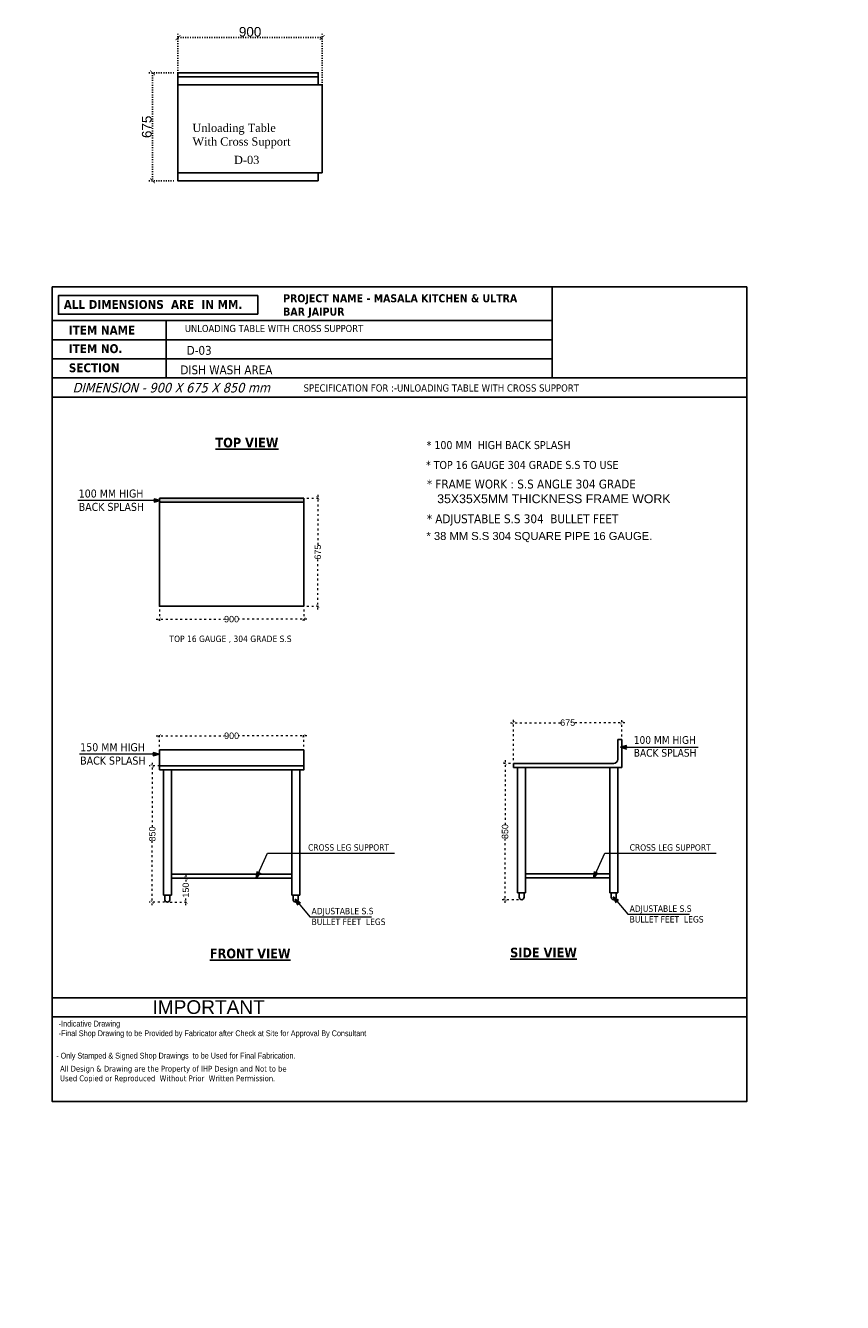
# Model space of a CAD drawing. Header units: millimetres. Extents: x 508219 to 745096, y 311341 to 352167.
# Tile 39 of 47: x 573379 to 578475, y 334196 to 342162. Entities that reach past the tile are written whole.
import ezdxf

# ---------------------------------------------------------------- set-up
doc = ezdxf.new("R2010")
doc.units = ezdxf.units.MM
doc.header["$PDMODE"] = 34
doc.linetypes.add('ACAD_ISO03W100', pattern=[30, 12, -18])
doc.layers.get('0').update_dxf_attribs({"color": 252})
for name, color, linetype in [('A-ANNO-DIMS-30', 7, 'Continuous'), ('A-Text', 132, 'Continuous'), ('EQUIPMENT', 103, 'Continuous')]:
    doc.layers.add(name, color=color, linetype=linetype)
doc.layers.add('Equipment Name', color=7, linetype='Continuous', lineweight=0)
doc.styles.add('arr-1', font='arial.ttf')
doc.styles.add('CKD_Dimension Text', font='BOOKOSI.TTF')
doc.styles.add('ro', font='romans.shx')
doc.styles.get("Standard").update_dxf_attribs({"font": 'arial.ttf'})
doc.styles.add('style1', font='txt.shx')
doc.styles.add('style12', font='BOOKOSI.TTF')
doc.dimstyles.new('DIM-30', dxfattribs={"dimtxt": 60, "dimasz": 30, "dimexe": 25, "dimexo": 25, "dimgap": 5, "dimtad": 1, "dimdec": 0, "dimzin": 0, "dimdsep": 46, "dimtxsty": 'Standard', "dimblk": 'ARCHTICK', "dimcen": 0.09, "dimclrd": 8, "dimclre": 8, "dimclrt": 256, "dimadec": 0, "dimazin": 0, "dimtfac": 1, "dimtdec": 0, "dimtofl": 0, "dimtmove": 0, "dimatfit": 3, "dimfxl": 0, "dimtolj": 1, "dimtzin": 0, "dimlwd": -1, "dimlwe": -1, "dimarcsym": 0})
doc.dimstyles.new('DMI (AB)', dxfattribs={"dimtxt": 60, "dimasz": 40, "dimexe": 12, "dimexo": 25, "dimgap": 1, "dimtad": 0, "dimdec": 0, "dimtxsty": 'ro', "dimblk": 'OPEN30', "dimcen": 1, "dimadec": 0, "dimazin": 0, "dimtfac": 1, "dimtdec": 0, "dimtmove": 0, "dimatfit": 3, "dimldrblk": 'OPEN30', "dimfxl": 0, "dimlwd": 15, "dimlwe": 15, "dimarcsym": 0})
doc.dimstyles.new('ISO-25', dxfattribs={"dimtxt": 40, "dimasz": 20, "dimexe": 20, "dimexo": 20, "dimtad": 0, "dimdec": 0, "dimdsep": 46, "dimtxsty": 'Standard', "dimblk": 'ARCHTICK', "dimcen": 2.5, "dimdle": 20, "dimadec": 0, "dimazin": 0, "dimtfac": 1, "dimtdec": 0, "dimtmove": 0, "dimatfit": 3, "dimfxl": 0, "dimlwd": 5, "dimlwe": 5, "dimarcsym": 0})

# ---------------------------------------------------------------- blocks, each defined once
blk = doc.blocks.new('_Open30')
at = {"color": 0, "linetype": 'ByBlock', "lineweight": -2}
for p, q in [((-1, 0.26794919), (0, 0)), ((0, 0), (-1, -0.26794919)), ((0, 0), (-1, 0))]:
    blk.add_line(p, q, dxfattribs=at)
blk = doc.blocks.new('_ArchTick')
at = {"color": 0, "linetype": 'ByBlock', "const_width": 0.15}
blk.add_lwpolyline([(-0.5, -0.5), (0.5, 0.5)], dxfattribs=at)
blk = doc.blocks.new('*D384')
at = {"color": 0, "linetype": 'ACAD_ISO03W100', "lineweight": 5, "transparency": 16777216}
for p, q in [((575133.862630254, 339214.4035295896), (575221.5859204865, 339214.4035295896)), ((575201.5859204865, 339234.4035295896), (575201.5859204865, 338921.9760057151)), ((575201.5859204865, 338519.4035295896), (575201.5859204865, 338831.8310534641)), ((575133.862630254, 338539.4035295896), (575221.5859204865, 338539.4035295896))]:
    blk.add_line(p, q, dxfattribs=at)
at = {"layer": 'DEFPOINTS', "color": 0, "transparency": 16777216}
for p in [(575113.862630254, 339214.4035295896), (575113.862630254, 338539.4035295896), (575201.5859204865, 338539.4035295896)]:
    blk.add_point(p, dxfattribs=at)
at = {"color": 0, "lineweight": 5, "transparency": 16777216, "xscale": 20, "yscale": 20, "zscale": 20}
for p, rotation in [((575201.5859204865, 339214.4035295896), 90), ((575201.5859204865, 338539.4035295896), 270)]:
    blk.add_blockref('_ArchTick', p, dxfattribs=dict(at, rotation=rotation))
at = {"color": 0, "transparency": 16777216, "insert": (575201.5859204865, 338876.9035295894), "char_height": 40, "attachment_point": 5, "rotation": 90}
blk.add_mtext('675', dxfattribs=at)
blk = doc.blocks.new('*D385')
at = {"color": 0, "linetype": 'ACAD_ISO03W100', "lineweight": 5, "transparency": 16777216}
for p, q in [((574193.8626302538, 338458.8171153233), (574619.1175756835, 338458.8171153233)), ((574213.8626302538, 338519.4035295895), (574213.8626302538, 338438.8171153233)), ((575133.8626302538, 338458.8171153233), (574708.607684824, 338458.8171153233)), ((575113.8626302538, 338519.4035295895), (575113.8626302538, 338438.8171153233))]:
    blk.add_line(p, q, dxfattribs=at)
at = {"layer": 'DEFPOINTS', "color": 0, "transparency": 16777216}
for p in [(574213.8626302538, 338539.4035295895), (575113.8626302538, 338539.4035295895), (574213.8626302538, 338458.8171153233)]:
    blk.add_point(p, dxfattribs=at)
at = {"color": 0, "lineweight": 5, "transparency": 16777216, "xscale": 20, "yscale": 20, "zscale": 20, "rotation": 180}
blk.add_blockref('_ArchTick', (574213.8626302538, 338458.8171153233), dxfattribs=at)
at = {"color": 0, "lineweight": 5, "transparency": 16777216, "xscale": 20, "yscale": 20, "zscale": 20}
blk.add_blockref('_ArchTick', (575113.8626302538, 338458.8171153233), dxfattribs=at)
at = {"color": 0, "transparency": 16777216, "insert": (574663.8626302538, 338458.8171153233), "char_height": 40, "attachment_point": 5}
blk.add_mtext('900', dxfattribs=at)
blk = doc.blocks.new('*D386')
at = {"color": 0, "linetype": 'ACAD_ISO03W100', "lineweight": 5, "transparency": 16777216}
for p, q in [((574246.0376765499, 337543.4399082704), (574149.3206069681, 337543.4399082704)), ((574169.3206069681, 337563.4399082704), (574169.3206069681, 337163.3467030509)), ((574169.3206069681, 336673.7088184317), (574169.3206069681, 337073.8020236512)), ((574246.0376765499, 336693.7088184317), (574149.3206069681, 336693.7088184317))]:
    blk.add_line(p, q, dxfattribs=at)
at = {"layer": 'DEFPOINTS', "color": 0, "transparency": 16777216}
for p in [(574169.3206069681, 337543.4399082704), (574266.0376765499, 337543.4399082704), (574266.0376765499, 336693.7088184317)]:
    blk.add_point(p, dxfattribs=at)
at = {"color": 0, "lineweight": 5, "transparency": 16777216, "xscale": 20, "yscale": 20, "zscale": 20}
for p, rotation in [((574169.3206069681, 337543.4399082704), 90), ((574169.3206069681, 336693.7088184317), 270)]:
    blk.add_blockref('_ArchTick', p, dxfattribs=dict(at, rotation=rotation))
at = {"color": 0, "transparency": 16777216, "insert": (574169.3206069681, 337118.5743633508), "char_height": 40, "attachment_point": 5, "rotation": 90}
blk.add_mtext('850', dxfattribs=at)
blk = doc.blocks.new('*D387')
at = {"color": 0, "linetype": 'ACAD_ISO03W100', "lineweight": 5, "transparency": 16777216}
for p, q in [((574308.862630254, 336843.4399082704), (574398.306411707, 336843.4399082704)), ((574378.306411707, 336863.4399082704), (574378.306411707, 336811.4367439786)), ((574378.306411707, 336673.7088184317), (574378.306411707, 336725.7119827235)), ((574280.3825931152, 336693.7088184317), (574398.306411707, 336693.7088184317))]:
    blk.add_line(p, q, dxfattribs=at)
at = {"layer": 'DEFPOINTS', "color": 0, "transparency": 16777216}
for p in [(574288.862630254, 336843.4399082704), (574378.306411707, 336843.4399082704), (574260.3825931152, 336693.7088184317)]:
    blk.add_point(p, dxfattribs=at)
at = {"color": 0, "lineweight": 5, "transparency": 16777216, "xscale": 20, "yscale": 20, "zscale": 20}
for p, rotation in [((574378.306411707, 336843.4399082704), 90), ((574378.306411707, 336693.7088184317), 270)]:
    blk.add_blockref('_ArchTick', p, dxfattribs=dict(at, rotation=rotation))
at = {"color": 0, "transparency": 16777216, "insert": (574378.306411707, 336768.5743633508), "char_height": 40, "attachment_point": 5, "rotation": 90}
blk.add_mtext('150', dxfattribs=at)
blk = doc.blocks.new('A$C4bdebeab')
at = {"layer": 'EQUIPMENT', "ltscale": 0.2}
for p, q in [((0, 600), (0, 650)), ((0, 600), (-25, 600)), ((875, 600), (0, 600)), ((0, 50), (-25, 50)), ((875, 50), (0, 50)), ((0, 50), (0, 0)), ((0, 1.164153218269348e-10), (875, 0))]:
    blk.add_line(p, q, dxfattribs=at)
for points in [[(0, 650), (875, 650), (875, -25), (0, -25), (0, 0)], [(-25, 600), (-25, 50)]]:
    blk.add_lwpolyline(points, dxfattribs=at)
blk = doc.blocks.new('*D388')
at = {"layer": 'A-ANNO-DIMS-30', "color": 8, "linetype": 'ACAD_ISO03W100', "ltscale": 0.5, "transparency": 16777216}
for p, q in [((574304.5597163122, 341867.3406955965), (574145.7867272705, 341867.3406955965)), ((574170.7867272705, 341867.3406955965), (574170.7867272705, 341192.3406955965)), ((574304.5597163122, 341192.3406955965), (574145.7867272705, 341192.3406955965))]:
    blk.add_line(p, q, dxfattribs=at)
at = {"layer": 'DEFPOINTS', "color": 0, "ltscale": 0.5, "transparency": 16777216}
for p in [(574329.5597163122, 341867.3406955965), (574170.7867272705, 341192.3406955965), (574329.5597163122, 341192.3406955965)]:
    blk.add_point(p, dxfattribs=at)
at = {"layer": 'A-ANNO-DIMS-30', "color": 8, "ltscale": 0.5, "transparency": 16777216, "xscale": 30, "yscale": 30, "zscale": 30}
for p, rotation in [((574170.7867272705, 341867.3406955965), 90), ((574170.7867272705, 341192.3406955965), 270)]:
    blk.add_blockref('_ArchTick', p, dxfattribs=dict(at, rotation=rotation))
at = {"layer": 'A-ANNO-DIMS-30', "ltscale": 0.5, "transparency": 16777216, "insert": (574135.1523480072, 341529.8406955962), "char_height": 60, "attachment_point": 5, "rotation": 90}
blk.add_mtext('\\A1;675', dxfattribs=at)
blk = doc.blocks.new('*D389')
at = {"layer": 'A-ANNO-DIMS-30', "color": 8, "linetype": 'ACAD_ISO03W100', "ltscale": 0.5, "transparency": 16777216}
for p, q in [((574329.559716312, 341789.8951750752), (574329.559716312, 342111.728879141)), ((574329.559716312, 342086.728879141), (575229.559716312, 342086.728879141)), ((575229.559716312, 341789.8951750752), (575229.559716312, 342111.728879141))]:
    blk.add_line(p, q, dxfattribs=at)
at = {"layer": 'DEFPOINTS', "color": 0, "ltscale": 0.5, "transparency": 16777216}
for p in [(575229.559716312, 342086.728879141), (574329.559716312, 341764.8951750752), (575229.559716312, 341764.8951750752)]:
    blk.add_point(p, dxfattribs=at)
at = {"layer": 'A-ANNO-DIMS-30', "color": 8, "ltscale": 0.5, "transparency": 16777216, "xscale": 30, "yscale": 30, "zscale": 30, "rotation": 180}
blk.add_blockref('_ArchTick', (574329.559716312, 342086.728879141), dxfattribs=at)
at = {"layer": 'A-ANNO-DIMS-30', "color": 8, "ltscale": 0.5, "transparency": 16777216, "xscale": 30, "yscale": 30, "zscale": 30}
blk.add_blockref('_ArchTick', (575229.559716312, 342086.728879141), dxfattribs=at)
at = {"layer": 'A-ANNO-DIMS-30', "ltscale": 0.5, "transparency": 16777216, "insert": (574779.559716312, 342122.3632584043), "char_height": 60, "attachment_point": 5}
blk.add_mtext('\\A1;900', dxfattribs=at)
blk = doc.blocks.new('*D390')
at = {"color": 0, "linetype": 'ACAD_ISO03W100', "lineweight": 5, "transparency": 16777216}
for p, q in [((574214.0987021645, 337663.4399082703), (574214.0987021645, 337751.1302375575)), ((575114.0987021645, 337663.4399082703), (575114.0987021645, 337751.1302375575)), ((574194.0987021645, 337731.1302375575), (574619.3536475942, 337731.1302375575)), ((575134.0987021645, 337731.1302375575), (574708.8437567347, 337731.1302375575))]:
    blk.add_line(p, q, dxfattribs=at)
at = {"layer": 'DEFPOINTS', "color": 0, "transparency": 16777216}
for p in [(575114.0987021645, 337731.1302375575), (574214.0987021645, 337643.4399082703), (575114.0987021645, 337643.4399082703)]:
    blk.add_point(p, dxfattribs=at)
at = {"color": 0, "lineweight": 5, "transparency": 16777216, "xscale": 20, "yscale": 20, "zscale": 20, "rotation": 180}
blk.add_blockref('_ArchTick', (574214.0987021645, 337731.1302375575), dxfattribs=at)
at = {"color": 0, "lineweight": 5, "transparency": 16777216, "xscale": 20, "yscale": 20, "zscale": 20}
blk.add_blockref('_ArchTick', (575114.0987021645, 337731.1302375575), dxfattribs=at)
at = {"color": 0, "transparency": 16777216, "insert": (574664.0987021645, 337731.1302375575), "char_height": 40, "attachment_point": 5}
blk.add_mtext('900', dxfattribs=at)
blk = doc.blocks.new('*D391')
at = {"color": 0, "linetype": 'ACAD_ISO03W100', "lineweight": 5, "transparency": 16777216}
for p, q in [((576423.2416104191, 337578.631423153), (576423.2416104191, 337832.9735766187)), ((577098.2416104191, 337727.4399082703), (577098.2416104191, 337832.9735766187)), ((576403.2416104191, 337812.9735766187), (576715.6691342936, 337812.9735766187)), ((577118.2416104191, 337812.9735766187), (576805.8140865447, 337812.9735766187))]:
    blk.add_line(p, q, dxfattribs=at)
at = {"layer": 'DEFPOINTS', "color": 0, "transparency": 16777216}
for p in [(577098.2416104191, 337812.9735766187), (577098.2416104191, 337707.4399082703), (576423.2416104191, 337558.631423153)]:
    blk.add_point(p, dxfattribs=at)
at = {"color": 0, "lineweight": 5, "transparency": 16777216, "xscale": 20, "yscale": 20, "zscale": 20, "rotation": 180}
blk.add_blockref('_ArchTick', (576423.2416104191, 337812.9735766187), dxfattribs=at)
at = {"color": 0, "lineweight": 5, "transparency": 16777216, "xscale": 20, "yscale": 20, "zscale": 20}
blk.add_blockref('_ArchTick', (577098.2416104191, 337812.9735766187), dxfattribs=at)
at = {"color": 0, "transparency": 16777216, "insert": (576760.7416104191, 337812.9735766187), "char_height": 40, "attachment_point": 5}
blk.add_mtext('675', dxfattribs=at)
blk = doc.blocks.new('*D392')
at = {"color": 0, "linetype": 'ACAD_ISO03W100', "lineweight": 5, "transparency": 16777216}
for p, q in [((576403.2416104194, 337558.6314231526), (576350.1007395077, 337558.6314231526)), ((576370.1007395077, 337578.6314231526), (576370.1007395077, 337178.4037628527)), ((576370.1007395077, 336688.6314231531), (576370.1007395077, 337088.859083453)), ((576453.8941058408, 336708.6314231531), (576350.1007395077, 336708.6314231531))]:
    blk.add_line(p, q, dxfattribs=at)
at = {"layer": 'DEFPOINTS', "color": 0, "transparency": 16777216}
for p in [(576370.1007395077, 337558.6314231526), (576423.2416104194, 337558.6314231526), (576473.8941058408, 336708.6314231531)]:
    blk.add_point(p, dxfattribs=at)
at = {"color": 0, "lineweight": 5, "transparency": 16777216, "xscale": 20, "yscale": 20, "zscale": 20}
for p, rotation in [((576370.1007395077, 337558.6314231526), 90), ((576370.1007395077, 336708.6314231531), 270)]:
    blk.add_blockref('_ArchTick', p, dxfattribs=dict(at, rotation=rotation))
at = {"color": 0, "transparency": 16777216, "insert": (576370.1007395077, 337133.6314231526), "char_height": 40, "attachment_point": 5, "rotation": 90}
blk.add_mtext('850', dxfattribs=at)

msp = doc.modelspace()

# ---------------------------------------------------------------- hatches: boundary and pattern name
at = {"linetype": 'ByBlock'}
h = msp.add_hatch(color=6, dxfattribs=at)
h.dxf.hatch_style = 1
h.paths.add_polyline_path([(574213.8626302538, 339214.4035295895), (574213.8626302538, 339189.4035295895), (575113.8626302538, 339189.4035295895), (575113.8626302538, 339214.4035295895)])

# ---------------------------------------------------------------- linework, layer by layer
at = {"color": 5, "linetype": 'ByBlock'}
for p, q in [((576663.0126707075, 339963.3070492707), (576663.0126707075, 340531.3401848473)), ((574256.4666206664, 340321.2044993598), (574256.4666206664, 339963.3070492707)), ((577878.225054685, 336096.5759683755), (573545.1465069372, 336096.5759683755)), ((574855.7416104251, 335977.2768183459), (573545.1471800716, 335977.2768183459))]:
    msp.add_line(p, q, dxfattribs=at)
at = {"color": 6, "linetype": 'ByBlock'}
for p, q in [((577073.2416104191, 337583.631423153), (577073.2416104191, 337707.4399082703)), ((576423.2416104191, 337558.631423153), (577048.2416104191, 337558.631423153)), ((576423.2416104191, 337533.631423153), (577098.2416104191, 337533.631423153)), ((574288.8626302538, 336736.4399082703), (574238.8626302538, 336736.4399082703)), ((575089.0987021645, 336736.4399082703), (575039.0987021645, 336736.4399082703)), ((576448.2416104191, 336751.631423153), (576498.2416104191, 336751.631423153)), ((577073.2416104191, 336751.631423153), (577023.2416104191, 336751.631423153))]:
    msp.add_line(p, q, dxfattribs=at)
at = {"color": 6}
for p, q in [((575114.0987021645, 337643.4399082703), (574214.0987021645, 337643.4399082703)), ((574214.0987021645, 337643.4399082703), (574214.0987021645, 337543.4399082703)), ((575114.0987021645, 337543.4399082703), (575114.0987021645, 337643.4399082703)), ((574213.8626302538, 337518.4399082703), (574213.8626302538, 337543.4399082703))]:
    msp.add_line(p, q, dxfattribs=at)
at = {"color": 5, "linetype": 'ByBlock'}
for points in [[(573545.145833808, 340531.3401848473), (577878.2250546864, 340531.3401848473), (577878.2250546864, 335449.5952464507), (573545.145833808, 335449.5952464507)], [(573545.145833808, 340531.3401848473), (577878.2250546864, 340531.3401848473), (577878.2250546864, 335449.5952464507), (573545.145833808, 335449.5952464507)], [(573545.1458337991, 340531.3401848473), (577878.2250546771, 340531.3401848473), (577878.2250546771, 335449.5952464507), (573545.1458337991, 335449.5952464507)], [(573545.145833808, 340531.3401848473), (577878.2250546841, 340531.3401848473), (577878.2250546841, 335449.5952464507), (573545.145833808, 335449.5952464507)], [(573545.1458337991, 340531.3401848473), (577878.2250546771, 340531.3401848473), (577878.2250546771, 335449.5952464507), (573545.1458337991, 335449.5952464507)], [(574826.8333194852, 340360.9937578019), (573583.720145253, 340360.9937578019), (573583.720145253, 340477.1858907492), (574826.8333194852, 340477.1858907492)], [(573545.1458338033, 340321.2044993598), (576663.0126707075, 340321.2044993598), (576663.0126707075, 340201.9053493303), (573545.1458338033, 340201.9053493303)], [(573545.1458338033, 340201.9053493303), (576663.0126707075, 340201.9053493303), (576663.0126707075, 340082.6061993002), (573545.1458338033, 340082.6061993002)], [(573545.1458338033, 339963.3070492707), (577878.2264009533, 339963.3070492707), (577878.2264009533, 339844.0078992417), (573545.1458338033, 339844.0078992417)], [(573545.1471800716, 336096.5759683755), (577878.225054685, 336096.5759683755), (577878.225054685, 335977.2768183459), (573545.1471800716, 335977.2768183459)]]:
    msp.add_lwpolyline(points, close=True, dxfattribs=at)
at = {"color": 6, "linetype": 'ByBlock'}
for points in [[(575113.8626302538, 339214.4035295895), (575113.8626302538, 338539.4035295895), (574213.8626302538, 338539.4035295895), (574213.8626302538, 339214.4035295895)], [(574213.8626302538, 339214.4035295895), (575113.8626302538, 339214.4035295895)], [(575113.8626302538, 339189.4035295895), (574213.8626302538, 339189.4035295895)], [(577073.2416104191, 337707.4399082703), (577098.2416104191, 337707.4399082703)], [(577098.2416104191, 337533.631423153), (577098.2416104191, 337707.4399082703)], [(574213.8626302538, 337543.4399082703), (575114.0987021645, 337543.4399082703), (575114.0987021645, 337518.4399082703), (574213.8626302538, 337518.4399082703)], [(574238.8626302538, 337518.4399082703), (574238.8626302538, 336736.4399082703)], [(574288.8626302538, 337518.4399082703), (574288.8626302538, 336736.4399082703)], [(575039.0987021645, 337518.4399082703), (575039.0987021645, 336736.4399082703)], [(575089.0987021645, 337518.4399082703), (575089.0987021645, 336736.4399082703)], [(576423.2416104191, 337533.631423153), (576423.2416104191, 337558.6314231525)], [(576448.2416104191, 337533.631423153), (576448.2416104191, 336751.631423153)], [(576498.2416104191, 337533.631423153), (576498.2416104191, 336751.631423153)], [(577023.2416104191, 337533.631423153), (577023.2416104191, 336751.631423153)], [(577073.2416104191, 337533.631423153), (577073.2416104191, 336751.631423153)], [(574288.8626302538, 336868.4399082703), (575039.0987021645, 336868.4399082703)], [(576498.2416104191, 336869.631423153), (577023.2416104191, 336869.631423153)], [(575039.0987021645, 336843.4399082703), (574288.8626302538, 336843.4399082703)], [(577023.2416104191, 336844.631423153), (576498.2416104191, 336844.631423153)], [(574248.2101348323, 336708.4399082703), (574248.2101348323, 336736.4399082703)], [(574278.2101348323, 336736.4399082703), (574278.2101348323, 336708.4399082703)], [(575048.446206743, 336708.4399082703), (575048.446206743, 336736.4399082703)], [(575078.446206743, 336736.4399082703), (575078.446206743, 336708.4399082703)], [(576458.8941058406, 336751.631423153), (576458.8941058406, 336723.631423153)], [(576488.8941058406, 336723.631423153), (576488.8941058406, 336751.631423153)], [(577032.5891149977, 336723.631423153), (577032.5891149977, 336751.631423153)], [(577062.5891149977, 336751.631423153), (577062.5891149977, 336723.631423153)]]:
    msp.add_lwpolyline(points, dxfattribs=at)
for centre, radius, start in [((577048.2416104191, 337583.631423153), 25, 270), ((574263.2101348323, 336708.4399082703), 15, 180), ((575063.446206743, 336708.4399082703), 15, 180), ((576473.8941058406, 336723.631423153), 15, 180), ((577047.5891149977, 336723.631423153), 15, 180)]:
    msp.add_arc(centre, radius, start, 0, dxfattribs=at)

# ---------------------------------------------------------------- block references
at = {"layer": 'EQUIPMENT', "ltscale": 50, "rotation": 180}
msp.add_blockref('A$C4bdebeab', (575204.559716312, 341842.3406955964), dxfattribs=at)

# ---------------------------------------------------------------- texts
at = {"color": 5, "linetype": 'ByBlock', "attachment_point": 1, "style": 'style1'}
for s, insert, char_height, width in [('{\\fTahoma|b1|i0|c0|p34;ALL DIMENSIONS  ARE  IN MM.}', (573617.1986968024, 340449.3345279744), 55, 1687.990696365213), ('{\\fTahoma|b1|i0|c0|p34;ITEM NAME}', (573648.6998397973, 340289.112755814), 55, 1687.990696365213), ('{\\fTahoma|b1|i0|c0|p34;ITEM NO. }', (573648.6998397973, 340173.6892391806), 55, 1687.990696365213), ('{\\fTahoma|b1|i0|c0|p34;SECTION }', (573648.6998397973, 340054.1639449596), 55, 1687.990696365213), ('{\\fTechnic|b0|i0|c2|p2;-Indicative Drawing\\P-Final Shop Drawing to be Provided by Fabricator after Check at Site for Approval By Consultant}', (573585.7163685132, 335953.4613633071), 36, 1767.082790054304), ('{\\fTahoma|b0|i0|c0|p34;\\H1.44x;All Design & Drawing are the Property of IHP Design and Not to be Used Copied or Reproduced  Without Prior  Written Permission\\fTahoma|b1|i0|c0|p34;\\H0.69444x;. }', (573594.1425167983, 335672.2901347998), 25, 1481.326179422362)]:
    msp.add_mtext(s, dxfattribs=dict(at, insert=insert, char_height=char_height, width=width))
at = {"color": 6, "linetype": 'ByBlock', "attachment_point": 1, "style": 'style1'}
for s, insert, char_height, width in [('{\\fTahoma|b1|i0|c0|p34;\\C5;PROJECT NAME - MASALA KITCHEN & ULTRA BAR JAIPUR }', (574985.6066348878, 340485.3958381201), 50, 1553.421423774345), ('{\\fTahoma|b0|i0|c0|p34;UNLOADING TABLE WITH CROSS SUPPORT}', (574372.5781840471, 340294.0641917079), 44.26335491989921, 2081.885243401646), ('{\\fTahoma|b0|i0|c0|p34;D-03}', (574383.769453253, 340163.0240288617), 55, 690.7686094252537), ('{\\fTahoma|b0|i0|c0|p34;DISH WASH AREA}', (574344.903507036, 340041.3434271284), 55, 1466.211068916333), ('{\\fTahoma|b0|i1|c0|p34;DIMENSION - 900 X 675 X 850 mm}', (573671.9841292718, 339932.696437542), 60, 1369.899458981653), ('{\\fTahoma|b0|i0|c0|p34;SPECIFICATION FOR :-UNLOADING TABLE WITH CROSS SUPPORT}', (575113.099477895, 339923.3474737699), 45.16382435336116, 3051.859933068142), ('{\\fTahoma|b0|i0|c0|p34;* 100 MM  HIGH BACK SPLASH}', (575881.1008852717, 339569.7417158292), 50, 1528.985048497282), ('{\\fTahoma|b0|i0|c0|p34;* TOP 16 GAUGE 304 GRADE S.S TO USE}', (575876.9374259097, 339445.5815850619), 50, 1528.985048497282), ('{\\fTahoma|b0|i0|c0|p34;* FRAME WORK : S.S ANGLE 304 GRADE\\P\\fArial|b0|i0|c0|p34;   35X35X5MM THICKNESS FRAME WORK}', (575882.7412171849, 339328.9935806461), 55, 1687.990696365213), ('{\\fTahoma|b0|i0|c0|p34;100 MM HIGH   \\PBACK SPLASH}', (573710.2449948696, 339267.3542100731), 50, 603.1938317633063), ('{\\fTahoma|b0|i0|c0|p34;* ADJUSTABLE S.S 304  BULLET FEET }', (575881.9152723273, 339112.1750808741), 55, 1687.990696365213), ('{\\fTahoma|b0|i0|c0|p34;TOP 16 GAUGE , 304 GRADE S.S ^I}', (574276.5205556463, 338356.1230158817), 40, 1448.518094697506), ('{\\fTahoma|b0|i0|c0|p34;150 MM HIGH   \\PBACK SPLASH}', (573719.5305008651, 337684.6859544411), 50, 603.1938317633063), ('{\\fTahoma|b0|i0|c0|p34;100 MM HIGH \\PBACK SPLASH}', (577172.8225279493, 337728.9199811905), 48, 509.4351680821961), ('{\\fTahoma|b0|i0|c0|p34;CROSS LEG SUPPORT }', (575141.02532182, 337054.7092377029), 40, 529.7754197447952), ('{\\fTahoma|b0|i0|c0|p34;CROSS LEG SUPPORT }', (577147.4407443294, 337054.7092377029), 40, 529.7754197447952), ('{\\fTahoma|b0|i0|c0|p34;ADJUSTABLE S.S \\PBULLET FEET  LEGS}', (575163.2978360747, 336657.7075115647), 40, 850.492085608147), ('{\\fTahoma|b0|i0|c0|p34;ADJUSTABLE S.S \\PBULLET FEET  LEGS}', (577147.4407443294, 336672.8990264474), 40, 850.492085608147)]:
    msp.add_mtext(s, dxfattribs=dict(at, insert=insert, char_height=char_height, width=width))
at = {"color": 6, "linetype": 'ByBlock', "char_height": 60, "attachment_point": 1}
for s, insert in [('{\\fTahoma|b1|i0|c0|p34;\\LTOP VIEW}', (574563.2618060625, 339590.2568419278)), ('{\\fTahoma|b1|i0|c0|p34;\\LFRONT VIEW}', (574528.7236582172, 336403.546703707)), ('{\\fTahoma|b1|i0|c0|p34;\\LSIDE VIEW}', (576401.4670156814, 336409.0412960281))]:
    msp.add_mtext_dynamic_manual_height_columns(s, width=1232.478260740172, gutter_width=1, heights=[0], dxfattribs=dict(at, insert=insert))
at = {"color": 6, "linetype": 'ByBlock', "insert": (575879.6489530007, 339002.4391750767), "char_height": 50, "width": 3529.693904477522, "attachment_point": 1}
msp.add_mtext('* 38 MM S.S 304 SQUARE PIPE 16 GAUGE.', dxfattribs=at)
at = {"color": 5, "linetype": 'ByBlock', "attachment_point": 1}
for s, insert, char_height, width in [('IMPORTANT', (574170.3194914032, 336081.3019800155), 85.16603982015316, 1210.304843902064), ('{\\fTechnic|b0|i0|c2|p2;- Only Stamped & Signed Shop Drawings  to be Used for Final Fabrication.}', (573569.7785288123, 335753.8097407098), 36, 1988.238406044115)]:
    msp.add_mtext(s, dxfattribs=dict(at, insert=insert, char_height=char_height, width=width))
at = {"layer": 'A-Text', "char_height": 120, "width": 4245.230659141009, "attachment_point": 1, "style": 'arr-1'}
for insert in [(521802.4997488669, 334763.4842731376), (512978.1447611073, 334516.2061974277)]:
    msp.add_mtext('\\pi1613.96594;ENTRY  EXIT', dxfattribs=dict(at, insert=insert))
at = {"layer": 'Equipment Name', "color": 0, "insert": (574419.8429441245, 341548.8880080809), "char_height": 51, "width": 684.5860215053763, "attachment_point": 1, "style": 'style12'}
msp.add_mtext('Unloading Table With Cross Support', dxfattribs=at)
at = {"layer": 'Equipment Name', "linetype": 'Continuous', "lineweight": 5, "ltscale": 25, "insert": (574679.0367189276, 341349.1236251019), "char_height": 51, "width": 165.6476344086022, "attachment_point": 1, "rotation": 359.9999999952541, "style": 'CKD_Dimension Text'}
msp.add_mtext('D-03', dxfattribs=at)

# ---------------------------------------------------------------- dimensions: what is measured, and where the dimension line sits
at = {"color": 6}
for base, p1, p2, picture, middle in [((575201.5859204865, 338539.4035295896), (575113.8626302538, 339214.4035295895), (575113.8626302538, 338539.4035295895), '*D384', (575201.5859204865, 338876.9035295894)), ((574169.3206069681, 337543.4399082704), (574266.0376765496, 336693.7088184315), (574266.0376765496, 337543.4399082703), '*D386', (574169.3206069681, 337118.5743633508)), ((576370.1007395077, 337558.6314231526), (576473.8941058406, 336708.631423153), (576423.2416104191, 337558.6314231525), '*D392', (576370.1007395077, 337133.6314231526)), ((574378.306411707, 336843.4399082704), (574260.382593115, 336693.7088184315), (574288.8626302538, 336843.4399082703), '*D387', (574378.306411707, 336768.5743633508))]:
    dim = msp.add_linear_dim(base=base, p1=p1, p2=p2, angle=90, dimstyle='ISO-25', dxfattribs=at)
    dim.commit()
    dim.dimension.update_dxf_attribs({"geometry": picture, "text_midpoint": middle})
for base, p1, p2, picture, middle in [((574213.8626302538, 338458.8171153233), (575113.8626302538, 338539.4035295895), (574213.8626302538, 338539.4035295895), '*D385', (574663.8626302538, 338458.8171153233)), ((577098.2416104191, 337812.9735766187), (576423.2416104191, 337558.631423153), (577098.2416104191, 337707.4399082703), '*D391', (576760.7416104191, 337812.9735766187)), ((575114.0987021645, 337731.1302375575), (574214.0987021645, 337643.4399082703), (575114.0987021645, 337643.4399082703), '*D390', (574664.0987021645, 337731.1302375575))]:
    dim = msp.add_linear_dim(base=base, p1=p1, p2=p2, dimstyle='ISO-25', dxfattribs=at)
    dim.commit()
    dim.dimension.update_dxf_attribs({"geometry": picture, "text_midpoint": middle})
at = {"layer": 'A-ANNO-DIMS-30', "ltscale": 0.5}
dim = msp.add_linear_dim(base=(575229.559716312, 342086.728879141), p1=(574329.559716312, 341764.8951750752), p2=(575229.559716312, 341764.8951750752), dimstyle='DIM-30', override={"dimfxl": 100, "dimarcsym": 2}, dxfattribs=at)
dim.commit()
dim.dimension.update_dxf_attribs({"geometry": '*D389', "text_midpoint": (574779.559716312, 342122.3632584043)})
dim = msp.add_linear_dim(base=(574170.7867272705, 341192.3406955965), p1=(574329.559716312, 341867.3406955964), p2=(574329.559716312, 341192.3406955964), angle=90, dimstyle='DIM-30', override={"dimfxl": 100, "dimarcsym": 2}, dxfattribs=at)
dim.commit()
dim.dimension.update_dxf_attribs({"geometry": '*D388', "text_midpoint": (574135.1523480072, 341529.8406955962)})

# ---------------------------------------------------------------- leaders
at = {"color": 6, "linetype": 'ByBlock'}
for points in [[(574218.6961638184, 339198.4370604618), (573705.2191266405, 339198.4370604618)], [(574211.777481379, 337615.7688048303), (573714.1912826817, 337615.7688048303)], [(574817.207691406, 336843.4399082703), (574888.0274513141, 336999.532473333), (575679.8584212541, 336999.532473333)], [(576921.5913310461, 336843.4399082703), (576992.4110909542, 336999.532473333), (577686.2738437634, 336999.532473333)]]:
    msp.add_leader(points, dimstyle='DMI (AB)', dxfattribs=at)
for points in [[(577089.7693468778, 337659.3617677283), (577575.2790839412, 337659.3617677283)], [(575060.7425190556, 336711.2471152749), (575151.6699945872, 336602.5307471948), (575536.575249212, 336602.5307471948)], [(577044.8854273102, 336726.4386301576), (577135.8129028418, 336617.7222620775), (577520.7181574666, 336617.7222620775)]]:
    msp.add_leader(points, dimstyle='DMI (AB)', override={"dimgap": 1, "dimtad": 0}, dxfattribs=at)

doc.saveas('drawing.dxf')
